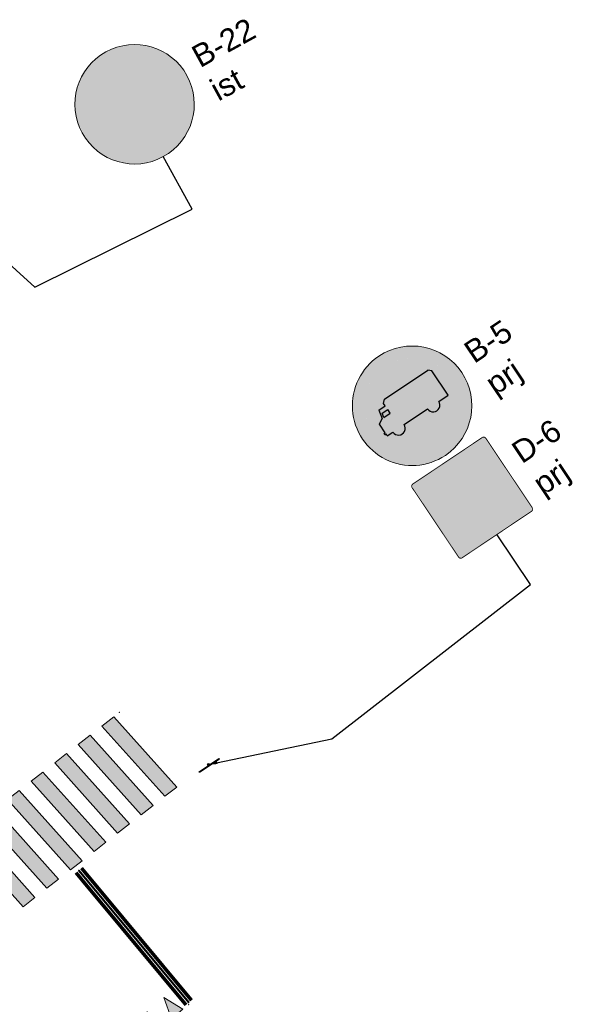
# Model space of a CAD drawing. Header units: metres. Extents: x 7429190 to 7432183, y 5709621 to 5711878.
# Tile 18 of 21: x 7429860 to 7429879, y 5710169 to 5710202. Entities that reach past the tile are written whole.
import ezdxf
from ezdxf.enums import TextEntityAlignment as Align

# ---------------------------------------------------------------- set-up
doc = ezdxf.new("R2010")
doc.units = ezdxf.units.M
doc.layers.add('_Brudnopis', color=22, linetype='Continuous', lineweight=50, plot=False)
for name, color, linetype in [('gaPionowe', 7, 'Continuous'), ('zzz.gaHSDomyslna', 7, 'Continuous'), ('zzz.gaVSDodTekst', 7, 'Continuous'), ('zzz.gaVSDomyslna', 7, 'Continuous'), ('zzz.gaVSNazwa', 7, 'Continuous'), ('zzz.gaVSStan', 7, 'Continuous'), ('zzz.gaVSWielkość', 7, 'Continuous')]:
    doc.layers.add(name, color=color, linetype=linetype)
doc.layers.add('gaPoziome', color=7, linetype='Continuous', lineweight=30)
doc.styles.add('GA-ATR-TEXT', font='arial.ttf', dxfattribs={"width": 0.9})
doc.styles.get("Standard").update_dxf_attribs({"font": 'simplex.shx'})
doc.dimstyles.new('GA-LEADER', dxfattribs={"dimtxt": 1, "dimasz": 1, "dimexe": 1, "dimexo": 1, "dimgap": 1, "dimtad": 1, "dimtxsty": 'Standard', "dimcen": 1, "dimadec": 0, "dimazin": 0, "dimtfac": 1, "dimtmove": 0, "dimatfit": 3, "dimfxl": 1, "dimarcsym": 0})

# ---------------------------------------------------------------- blocks, each defined once
blk = doc.blocks.new('gaHSPos')
at = {"color": 0, "linetype": 'Continuous', "lineweight": 0}
blk.add_point((0, 0), dxfattribs=at)
blk = doc.blocks.new('*U165')
at = {"layer": 'zzz.gaHSDomyslna'}
for points in [[(6.328, 4.926), (6.723, 5.234), (4.615, 7.587), (4.219, 7.279)], [(5.537, 4.31), (5.932, 4.618), (3.824, 6.971), (3.428, 6.663)], [(4.746, 3.694), (5.141, 4.002), (3.033, 6.355), (2.637, 6.047)], [(3.955, 3.079), (4.35, 3.387), (2.242, 5.74), (1.846, 5.432)], [(3.164, 2.463), (3.559, 2.771), (1.451, 5.124), (1.055, 4.816)], [(2.373, 1.847), (2.768, 2.155), (0.66, 4.508), (0.264, 4.2)], [(1.582, 1.231), (1.977, 1.539), (-0.131, 3.892), (-0.527, 3.585)], [(0.791, 0.616), (1.186, 0.924), (-0.922, 3.277), (-1.318, 2.969)], [(0, 0), (0.395, 0.308), (-1.713, 2.661), (-2.109, 2.353)]]:
    blk.add_hatch(color=251, dxfattribs=at).paths.add_polyline_path(points)
at = {"layer": 'zzz.gaHSDomyslna', "color": 251, "linetype": 'Continuous', "lineweight": 0}
for points in [[(6.328, 4.926), (6.723, 5.234), (4.615, 7.587), (4.219, 7.279), (6.328, 4.926)], [(5.537, 4.31), (5.932, 4.618), (3.824, 6.971), (3.428, 6.663), (5.537, 4.31)], [(4.746, 3.694), (5.141, 4.002), (3.033, 6.355), (2.637, 6.047), (4.746, 3.694)], [(3.955, 3.079), (4.35, 3.387), (2.242, 5.74), (1.846, 5.432), (3.955, 3.079)], [(3.164, 2.463), (3.559, 2.771), (1.451, 5.124), (1.055, 4.816), (3.164, 2.463)], [(2.373, 1.847), (2.768, 2.155), (0.66, 4.508), (0.264, 4.2), (2.373, 1.847)], [(1.582, 1.231), (1.977, 1.539), (-0.131, 3.892), (-0.527, 3.585), (1.582, 1.231)], [(0.791, 0.616), (1.186, 0.924), (-0.922, 3.277), (-1.318, 2.969), (0.791, 0.616)], [(0, 0), (0.395, 0.308), (-1.713, 2.661), (-2.109, 2.353), (0, 0)]]:
    blk.add_lwpolyline(points, close=True, dxfattribs=at)
at = {"layer": 'zzz.gaHSDomyslna', "color": 251}
for p in [(4.807, 7.736), (-2.301, 2.203)]:
    blk.add_blockref('gaHSPos', p, dxfattribs=at)
blk = doc.blocks.new('zk.P-13')
at = {"linetype": 'Continuous', "lineweight": 0}
blk.add_hatch(color=0, dxfattribs=at).paths.add_polyline_path([(0.25, 0), (-0.25, 0), (-0.013, -0.705)])
at = {"color": 0, "linetype": 'Continuous', "lineweight": 0}
for p, q in [((-0.25, 0), (0.25, 0)), ((-0.013, -0.705), (-0.25, 0)), ((0.25, 0), (-0.013, -0.705))]:
    blk.add_line(p, q, dxfattribs=at)
blk = doc.blocks.new('*U166')
at = {"layer": 'zzz.gaHSDomyslna', "color": 251, "rotation": 219.5414963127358}
for p in [(-0.386, -0.318), (-0.964, -0.796), (-1.542, -1.273), (-2.121, -1.751), (-2.699, -2.228), (-3.277, -2.706), (-3.856, -3.183), (-4.434, -3.661), (-5.013, -4.138), (-5.591, -4.616), (-6.169, -5.093), (-6.748, -5.571), (-7.326, -6.048), (-7.904, -6.526)]:
    blk.add_blockref('zk.P-13', p, dxfattribs=at)
at = {"layer": 'zzz.gaHSDomyslna', "color": 251}
for p in [(0, 0), (-8.167, -6.742)]:
    blk.add_blockref('gaHSPos', p, dxfattribs=at)
blk = doc.blocks.new('*U167')
at = {"layer": 'zzz.gaHSDomyslna', "color": 251}
for points in [[(3.777, -4.348, 0.12, 0.12, 0), (0.092, 0.077, 0.12, 0.12, 0)], [(3.593, -4.502, 0.12, 0.12, 0), (-0.092, -0.077, 0.12, 0.12, 0)]]:
    blk.add_lwpolyline(points, format="xyseb", dxfattribs=at)
at = {"color": 251}
for p in [(0, 0), (3.685, -4.425)]:
    blk.add_blockref('gaHSPos', p, dxfattribs=at)
blk = doc.blocks.new('gaVSPos')
blk.add_point((0, 0))
blk = doc.blocks.new('gaVSTVcolumn0')
at = {"color": 0, "linetype": 'ByBlock', "lineweight": -2}
for p, q in [((-400, -30), (400, -30)), ((-400, -60), (-400, -30)), ((400, -60), (-400, -60)), ((400, -30), (400, -60))]:
    blk.add_line(p, q, dxfattribs=at)
blk.add_circle((0, 0), 30, dxfattribs=at)
blk = doc.blocks.new('gaVScolumn0')
at = {"color": 0, "linetype": 'ByBlock', "lineweight": -2}
blk.add_line((0, 0), (0, 400), dxfattribs=at)
at = {"color": 7, "style": 'GA-ATR-TEXT', "width": 0.9}
blk.add_attdef('X2', text='', height=150, dxfattribs=at).set_placement((-50, 0), align=Align.BOTTOM_RIGHT)
blk = doc.blocks.new('*U185')
at = {"layer": 'zzz.gaVSDomyslna', "lineweight": 0}
h = blk.add_hatch(color=180, dxfattribs=at)
edge = h.paths.add_edge_path()
edge.add_line((-280, 594), (280, 594))
edge.add_arc((280, 580), 14, -0.00027, 89.99994, ccw=False)
edge.add_line((294, 580), (294, 20))
edge.add_arc((280, 20), 14, -89.99991, -0.00027, ccw=False)
edge.add_line((280, 6), (-280, 6))
edge.add_arc((-280, 20), 14, 180.00015, 269.99979, ccw=False)
edge.add_line((-294, 20), (-294, 580))
edge.add_arc((-280, 580), 14, 89.99994, 180.00015, ccw=False)
blk = doc.blocks.new('*U186')
at = {"layer": 'zzz.gaVSDomyslna', "color": 7, "lineweight": 0, "true_color": 0xffffff, "const_width": 6}
blk.add_lwpolyline([(280, 3), (-280, 3, -0.414214), (-297, 20), (-297, 580, -0.414214), (-280, 597), (280, 597, -0.414214), (297, 580), (297, 20, -0.414214), (280, 3, -1)], format="xyb", dxfattribs=at)
blk = doc.blocks.new('*U187')
at = {"layer": 'zzz.gaVSDomyslna', "lineweight": 0, "true_color": 0xffffff}
blk.add_hatch(color=7, dxfattribs=at).paths.add_polyline_path([(0, 484), (-279.438, 0), (279.438, 0)])
blk = doc.blocks.new('*U188')
at = {"layer": 'zzz.gaVSDomyslna', "lineweight": 0, "true_color": 0x000000}
h = blk.add_hatch(color=18, dxfattribs=at)
h.paths.add_polyline_path([(-24, 372, 1), (24, 372, 1)])
h.paths.add_polyline_path([(49.7297, 326.351), (0, 345), (-37.2973, 261.081), (-87.4155, 210.963), (-75.7601, 185.321), (-18.6486, 242.432), (-9.72973, 259.459), (0, 186.486), (-46.6216, 121.216), (-77.8378, 27.5676), (-112.5, 23.2348), (-112.5, 11.6777), (-51.0384, 0), (-18.6486, 102.568), (20.4993, 150.613), (90.969, 27.2907), (68.459, 9.13869), (68.459, 0), (93.2432, 0), (134.934, 23.8234), (57.3273, 171.982), (59.8365, 179.509), (49.7297, 223.784), (49.7297, 279.73), (74.5946, 247.095), (74.5946, 163.176), (99.4595, 177.162), (99.4595, 261.081)])
h.paths.add_polyline_path([(219.122, 83.9189), (111.876, 83.9189), (121.645, 65.2703), (228.446, 65.2703)])
h.paths.add_polyline_path([(50.0186, 83.9189), (-16.7151, 83.9189), (-22.6042, 65.2703), (60.675, 65.2703)], flags=17)
h.paths.add_polyline_path([(-66.917, 83.9189), (-219.122, 83.9189), (-228.446, 65.2703), (-73.1332, 65.2703)])
blk = doc.blocks.new('*U190')
at = {"layer": 'zzz.gaVSDomyslna', "color": 7, "true_color": 0xffffff}
for name, p in [('*U186', (0, 0)), ('*U187', (0, 96))]:
    blk.add_blockref(name, p, dxfattribs=at)
at = {"layer": 'zzz.gaVSDomyslna', "color": 180}
blk.add_blockref('*U185', (0, 0), dxfattribs=at)
at = {"layer": 'zzz.gaVSDomyslna', "color": 18, "true_color": 0x000000}
blk.add_blockref('*U188', (0, 108), dxfattribs=at)
blk = doc.blocks.new('*U184')
at = {"layer": 'zzz.gaVSDomyslna'}
blk.add_blockref('*U190', (0, 0), dxfattribs=at)
at = {"layer": 'zzz.gaVSDodTekst', "flags": 1}
blk.add_attdef('Addtext', text='', height=1, dxfattribs=at).set_placement((0, 0), align=Align.MIDDLE_LEFT)
at = {"layer": 'zzz.gaVSDomyslna', "flags": 1}
for tag in ['Width', 'Height', 'Position', 'Route', 'ItemNo', 'ID']:
    blk.add_attdef(tag, text='', height=1, dxfattribs=at).set_placement((0, 0), align=Align.MIDDLE_LEFT)
at = {"layer": 'zzz.gaVSNazwa', "style": 'GA-ATR-TEXT'}
blk.add_attdef('Name', text='', height=150, dxfattribs=at).set_placement((400, 375), align=Align.MIDDLE_LEFT)
at = {"layer": 'zzz.gaVSStan', "style": 'GA-ATR-TEXT'}
blk.add_attdef('State', text='', height=150, dxfattribs=at).set_placement((400, 120), align=Align.MIDDLE_LEFT)
at = {"layer": 'zzz.gaVSWielkość', "flags": 1}
blk.add_attdef('Size', text='', height=1, dxfattribs=at).set_placement((0, 0), align=Align.MIDDLE_LEFT)
blk = doc.blocks.new('*U198')
at = {"layer": 'zzz.gaVSDomyslna', "linetype": 'ByBlock', "lineweight": -2}
h = blk.add_hatch(color=10, dxfattribs=at)
h.paths.add_polyline_path([(-400, 400, 1), (400, 400, 1)])
h.paths.add_polyline_path([(320, 400, -1), (-320, 400, -1)], flags=16)
at = {"layer": 'zzz.gaVSDomyslna', "color": 10, "lineweight": 0}
blk.add_lwpolyline([(0, 800, -1), (0, 0, -1), (0, 800, -2.58748)], format="xyb", dxfattribs=at)
blk = doc.blocks.new('*U199')
at = {"layer": 'zzz.gaVSDomyslna', "lineweight": 0, "true_color": 0xffffff}
blk.add_hatch(color=7, dxfattribs=at).paths.add_polyline_path([(320, 400, 1), (-320, 400, 1)])
blk = doc.blocks.new('*U201')
at = {"layer": 'zzz.gaVSDomyslna', "linetype": 'ByBlock', "lineweight": -2, "true_color": 0x000000}
h = blk.add_hatch(color=18, dxfattribs=at)
h.paths.add_polyline_path([(240, 240), (220, 260), (-130, 260), (-150, 240), (-150, 220), (-200.5, 220), (-214, 160), (-250, 140), (-250, 70), (-260, 70), (-260, 60), (-250, 60), (-250, 45), (-205, 45, 1), (-115, 45), (75, 45, 1), (165, 45), (240, 45)])
h.paths.add_polyline_path([(-150, 160), (-200.909, 160), (-194.773, 190), (-150, 190)], flags=16)
at = {"layer": 'zzz.gaVSDomyslna', "color": 18, "linetype": 'ByBlock', "lineweight": -2, "true_color": 0x000000}
for p, q in [((-200.5, 220), (-214, 160)), ((-200.5, 220), (-150, 220)), ((-150, 240), (-130, 260)), ((-150, 220), (-150, 240)), ((-130, 260), (220, 260)), ((240, 240), (220, 260)), ((240, 45), (240, 240)), ((-250, 140), (-214, 160)), ((-250, 70), (-250, 140)), ((-200.909, 160), (-194.773, 190)), ((-200.909, 160), (-150, 160)), ((-194.773, 190), (-150, 190)), ((-150, 160), (-150, 190)), ((-260, 60), (-260, 70)), ((-260, 70), (-250, 70)), ((-260, 60), (-250, 60)), ((-250, 45), (-250, 60)), ((-250, 45), (-205, 45)), ((-115, 45), (75, 45)), ((165, 45), (240, 45))]:
    blk.add_line(p, q, dxfattribs=at)
for centre in [(-160, 45), (120, 45)]:
    blk.add_arc(centre, 45, 179.999848, 0, dxfattribs=at)
blk = doc.blocks.new('*U202')
at = {"layer": 'zzz.gaVSDomyslna', "color": 10}
blk.add_blockref('*U198', (0, 0), dxfattribs=at)
at = {"layer": 'zzz.gaVSDomyslna', "color": 7, "true_color": 0xffffff}
blk.add_blockref('*U199', (0, 0), dxfattribs=at)
at = {"layer": 'zzz.gaVSDomyslna', "color": 18, "true_color": 0x000000}
blk.add_blockref('*U201', (0, 280), dxfattribs=at)
blk = doc.blocks.new('*U197')
at = {"layer": 'zzz.gaVSDomyslna'}
blk.add_blockref('*U202', (0, 0), dxfattribs=at)
at = {"layer": 'zzz.gaVSDodTekst', "flags": 1}
blk.add_attdef('Addtext', text='', height=1, dxfattribs=at).set_placement((0, 0), align=Align.MIDDLE_LEFT)
at = {"layer": 'zzz.gaVSDomyslna', "flags": 1}
for tag in ['Width', 'Height', 'Position', 'Route', 'ItemNo', 'ID']:
    blk.add_attdef(tag, text='', height=1, dxfattribs=at).set_placement((0, 0), align=Align.MIDDLE_LEFT)
at = {"layer": 'zzz.gaVSNazwa', "style": 'GA-ATR-TEXT'}
blk.add_attdef('Name', text='', height=150, dxfattribs=at).set_placement((500, 475), align=Align.MIDDLE_LEFT)
at = {"layer": 'zzz.gaVSStan', "style": 'GA-ATR-TEXT'}
blk.add_attdef('State', text='', height=150, dxfattribs=at).set_placement((500, 220), align=Align.MIDDLE_LEFT)
at = {"layer": 'zzz.gaVSWielkość', "flags": 1}
blk.add_attdef('Size', text='', height=1, dxfattribs=at).set_placement((0, 0), align=Align.MIDDLE_LEFT)
blk = doc.blocks.new('*U204')
at = {"layer": 'zzz.gaVSDomyslna', "linetype": 'ByBlock', "lineweight": -2, "true_color": 0x4c4c4c}
h = blk.add_hatch(color=251, dxfattribs=at)
h.paths.add_polyline_path([(-400, 400, 1), (400, 400, 1)])
h.paths.add_polyline_path([(320, 400, -1), (-320, 400, -1)], flags=16)
at = {"layer": 'zzz.gaVSDomyslna', "color": 251, "lineweight": 0, "true_color": 0x4c4c4c}
blk.add_lwpolyline([(0, 800, -1), (0, 0, -1), (0, 800, -2.58748)], format="xyb", dxfattribs=at)
blk = doc.blocks.new('*U205')
at = {"layer": 'zzz.gaVSDomyslna', "lineweight": 0, "true_color": 0xffffff}
blk.add_hatch(color=7, dxfattribs=at).paths.add_polyline_path([(320, 400, 1), (-320, 400, 1)])
blk = doc.blocks.new('*U206')
at = {"layer": 'zzz.gaVSDomyslna', "lineweight": 0, "true_color": 0x000000}
blk.add_hatch(color=18, dxfattribs=at).paths.add_polyline_path([(-100, 480), (140, 480), (140, 520), (260, 440), (140, 360), (140, 400), (-60, 400, 0.414214), (-100, 360), (-100, 160), (-180, 160), (-180, 400, -0.414214)])
blk = doc.blocks.new('*U207')
at = {"layer": 'zzz.gaVSDomyslna', "lineweight": 0, "true_color": 0x4c4c4c}
blk.add_hatch(color=251, dxfattribs=at).paths.add_polyline_path([(-246.491, 604.064, -0.0469785), (-204.064, 646.491), (246.491, 195.936, -0.0469785), (204.064, 153.509)])
blk = doc.blocks.new('*U209')
at = {"layer": 'zzz.gaVSDomyslna', "color": 251, "true_color": 0x4c4c4c}
for name in ['*U204', '*U207']:
    blk.add_blockref(name, (0, 0), dxfattribs=at)
at = {"layer": 'zzz.gaVSDomyslna', "color": 7, "true_color": 0xffffff}
blk.add_blockref('*U205', (0, 0), dxfattribs=at)
at = {"layer": 'zzz.gaVSDomyslna', "color": 18, "true_color": 0x000000}
blk.add_blockref('*U206', (0, 0), dxfattribs=at)
blk = doc.blocks.new('*U203')
at = {"layer": 'zzz.gaVSDomyslna'}
blk.add_blockref('*U209', (0, 0), dxfattribs=at)
at = {"layer": 'zzz.gaVSDodTekst', "flags": 1}
blk.add_attdef('Addtext', text='', height=1, dxfattribs=at).set_placement((0, 0), align=Align.MIDDLE_LEFT)
at = {"layer": 'zzz.gaVSDomyslna', "flags": 1}
for tag in ['Width', 'Height', 'Position', 'Route', 'ItemNo', 'ID']:
    blk.add_attdef(tag, text='', height=1, dxfattribs=at).set_placement((0, 0), align=Align.MIDDLE_LEFT)
at = {"layer": 'zzz.gaVSNazwa', "style": 'GA-ATR-TEXT'}
blk.add_attdef('Name', text='', height=150, dxfattribs=at).set_placement((500, 475), align=Align.MIDDLE_LEFT)
at = {"layer": 'zzz.gaVSStan', "style": 'GA-ATR-TEXT'}
blk.add_attdef('State', text='', height=150, dxfattribs=at).set_placement((500, 220), align=Align.MIDDLE_LEFT)
at = {"layer": 'zzz.gaVSWielkość', "flags": 1}
blk.add_attdef('Size', text='', height=1, dxfattribs=at).set_placement((0, 0), align=Align.MIDDLE_LEFT)

msp = doc.modelspace()

# ---------------------------------------------------------------- linework, layer by layer
at = {"layer": '_Brudnopis', "flags": 128}
msp.add_lwpolyline([(7429862.293, 5710173.139), (7429865.978, 5710168.714)], dxfattribs=at)

# ---------------------------------------------------------------- block references
at = {"layer": 'gaPionowe', "xscale": 0.005, "yscale": 0.005}
for name, p, rotation, values in [('*U203', (7429865.125, 5710197.028), 28.76027343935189, {'Name': 'B-22', 'State': 'ist'}), ('*U197', (7429874.571, 5710187.028), 33.81147322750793, {'Name': 'B-5', 'State': 'prj'}), ('*U184', (7429876.305, 5710184.368), 33.81126276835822, {'Name': 'D-6', 'State': 'prj'})]:
    msp.add_blockref(name, p, dxfattribs=dict(at, rotation=rotation)).add_auto_attribs(values)
at = {"layer": 'gaPionowe'}
for name, p, xscale, yscale, rotation in [('gaVScolumn0', (7429866.088, 5710195.275), 0.005, 0.005, 28.7604838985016), ('gaVScolumn0', (7429877.418, 5710182.707), 0.005, 0.005, 33.81147322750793), ('gaVSTVcolumn0', (7429866.64, 5710176.684), 0.001, 0.001, 33.81147322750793)]:
    msp.add_blockref(name, p, dxfattribs=dict(at, xscale=xscale, yscale=yscale, rotation=rotation))
at = {"layer": 'gaPionowe', "rotation": 33.81147322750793}
msp.add_blockref('gaVSPos', (7429866.64, 5710176.684), dxfattribs=at)
at = {"layer": 'gaPoziome'}
for name, p in [('*U165', (7429858.85, 5710170.692)), ('*U167', (7429862.293, 5710173.139)), ('*U166', (7429865.973, 5710168.65))]:
    msp.add_blockref(name, p, dxfattribs=at)

# ---------------------------------------------------------------- leaders
at = {"layer": 'gaPionowe'}
for points in [[(7429856.978, 5710196.141), (7429860.821, 5710192.658), (7429866.088, 5710195.275)], [(7429866.64, 5710176.684), (7429870.765, 5710177.539), (7429877.418, 5710182.707)]]:
    msp.add_leader(points, dimstyle='GA-LEADER', override={"dimasz": 0.3}, dxfattribs=at)

doc.saveas('drawing.dxf')
